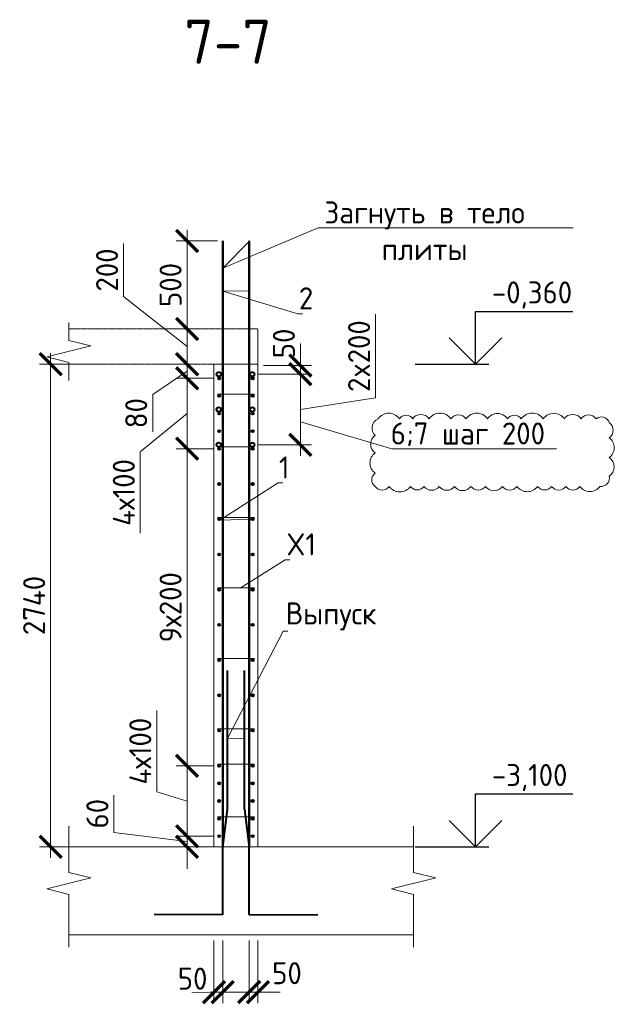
# Model space of a CAD drawing. Header units: millimetres. Extents: x 349531 to 1063351, y -131924 to 96186.
# Tile 111 of 230: x 579656 to 586408, y -43810 to -32630. Entities that reach past the tile are written whole.
import ezdxf
from ezdxf import colors
from ezdxf.entities.mleader import LeaderData, LeaderLine
from ezdxf.math import Vec2, Vec3

# ---------------------------------------------------------------- set-up
doc = ezdxf.new("R2010")
doc.units = ezdxf.units.MM
doc.linetypes.add('01 Штриховая _4 мм_', pattern=[6, 3.5, -2.5])
for name, color, linetype, lineweight in [('AF_Perekritie', 90, 'Continuous', 18), ('AF_Stena', 90, 'Continuous', 18), ('KR_Fundament', 253, 'Continuous', 18), ('Арм_шпильки', 143, 'Continuous', 18), ('Армирование', 3, 'Continuous', 40), ('АрмСтер', 2, 'Continuous', 50), ('подоснова', 151, 'Continuous', 5), ('РАЗМЕРЫ', 1, 'Continuous', 9)]:
    doc.layers.add(name, color=color, linetype=linetype, lineweight=lineweight)
doc.styles.add('GOST-2.304_Type-B', font='GOST_Common.ttf')
doc.dimstyles.new('мой 25', dxfattribs={"dimscale": 100, "dimtxt": 2.5, "dimasz": 2.5, "dimexe": 1.25, "dimexo": 0.625, "dimtad": 1, "dimdec": 0, "dimlfac": 0.5, "dimtxsty": 'GOST-2.304_Type-B', "dimblk": 'ARCHTICK', "dimcen": 2.5, "dimdle": 1.25, "dimaunit": 1, "dimadec": 1, "dimazin": 2, "dimtfac": 1, "dimtdec": 0, "dimtmove": 1, "dimatfit": 3, "dimfxl": 6, "dimfxlon": 1, "dimtfill": 1, "dimlwd": -1, "dimlwe": -1, "dimarcsym": 0})

# ---------------------------------------------------------------- blocks, each defined once
blk = doc.blocks.new('_None')
blk = doc.blocks.new('_ArchTick')
at = {"color": 0, "linetype": 'ByBlock', "const_width": 0.15}
blk.add_lwpolyline([(-0.5, -0.5), (0.5, 0.5)], dxfattribs=at)
blk = doc.blocks.new('*D1176')
at = {"layer": 'DEFPOINTS', "color": 0, "lineweight": 50, "transparency": 16777216}
for p in [(581557, -36542), (581694, -36542), (581922, -36702)]:
    blk.add_point(p, dxfattribs=at)
at = {"layer": 'РАЗМЕРЫ', "color": 0, "linetype": 'Continuous', "transparency": 16777216}
for p, q in [((581557, -36827), (581557, -36417)), ((581631, -36542), (581432, -36542)), ((581557, -36622), (581167, -36886)), ((581859, -36702), (581432, -36702)), ((581167, -36886), (581167, -37311))]:
    blk.add_line(p, q, dxfattribs=at)
at = {"layer": 'РАЗМЕРЫ', "color": 0, "transparency": 16777216, "xscale": 250, "yscale": 250, "zscale": 250}
for p, rotation in [((581557, -36542), 90), ((581557, -36702), 270)]:
    blk.add_blockref('_ArchTick', p, dxfattribs=dict(at, rotation=rotation))
at = {"layer": 'РАЗМЕРЫ', "color": 0, "transparency": 16777216, "insert": (580979, -37098), "char_height": 250, "attachment_point": 5, "rotation": 90, "style": 'GOST-2.304_Type-B', "bg_fill": 3, "box_fill_scale": 1.1, "bg_fill_color": 256, "bg_fill_true_color": 13158600, "bg_fill_transparency": 0}
blk.add_mtext('80', dxfattribs=at)
blk = doc.blocks.new('*D796')
at = {"layer": 'DEFPOINTS', "color": 0, "lineweight": 50, "transparency": 16777216}
for p in [(581220, -36142), (581557, -36142), (581220, -36542)]:
    blk.add_point(p, dxfattribs=at)
at = {"layer": 'РАЗМЕРЫ', "color": 0, "linetype": 'Continuous', "transparency": 16777216}
for p, q in [((580836, -35772), (580836, -35172)), ((581557, -36342), (580836, -35772)), ((581557, -36667), (581557, -36017)), ((581283, -36142), (581682, -36142)), ((581283, -36542), (581682, -36542))]:
    blk.add_line(p, q, dxfattribs=at)
at = {"layer": 'РАЗМЕРЫ', "color": 0, "transparency": 16777216, "xscale": 250, "yscale": 250, "zscale": 250}
for p, rotation in [((581557, -36142), 90), ((581557, -36542), 270)]:
    blk.add_blockref('_ArchTick', p, dxfattribs=dict(at, rotation=rotation))
at = {"layer": 'РАЗМЕРЫ', "color": 0, "transparency": 16777216, "insert": (580648, -35472), "char_height": 250, "attachment_point": 5, "rotation": 90, "style": 'GOST-2.304_Type-B', "bg_fill": 3, "box_fill_scale": 1.1, "bg_fill_color": 256, "bg_fill_true_color": 13158600, "bg_fill_transparency": 0}
blk.add_mtext('200', dxfattribs=at)
blk = doc.blocks.new('*D1177')
at = {"layer": 'DEFPOINTS', "color": 0, "lineweight": 50, "transparency": 16777216}
for p in [(581922, -41102), (581557, -41902), (581922, -41902)]:
    blk.add_point(p, dxfattribs=at)
at = {"layer": 'РАЗМЕРЫ', "color": 0, "linetype": 'Continuous', "transparency": 16777216}
for p, q in [((581213, -41399), (581213, -40474)), ((581557, -40977), (581557, -42027)), ((581859, -41102), (581432, -41102)), ((581557, -41502), (581213, -41399)), ((581859, -41902), (581432, -41902))]:
    blk.add_line(p, q, dxfattribs=at)
at = {"layer": 'РАЗМЕРЫ', "color": 0, "transparency": 16777216, "xscale": 250, "yscale": 250, "zscale": 250}
for p, rotation in [((581557, -41102), 90), ((581557, -41902), 270)]:
    blk.add_blockref('_ArchTick', p, dxfattribs=dict(at, rotation=rotation))
at = {"layer": 'РАЗМЕРЫ', "color": 0, "transparency": 16777216, "insert": (581025, -40936), "char_height": 250, "attachment_point": 5, "rotation": 90, "style": 'GOST-2.304_Type-B', "bg_fill": 3, "box_fill_scale": 1.1, "bg_fill_color": 256, "bg_fill_true_color": 13158600, "bg_fill_transparency": 0}
blk.add_mtext('4х100', dxfattribs=at)
blk = doc.blocks.new('*D1178')
at = {"layer": 'DEFPOINTS', "color": 0, "lineweight": 50, "transparency": 16777216}
for p in [(581922, -41902), (581557, -42022), (581862, -42022)]:
    blk.add_point(p, dxfattribs=at)
at = {"layer": 'РАЗМЕРЫ', "color": 0, "linetype": 'Continuous', "transparency": 16777216}
for p, q in [((580726, -41859), (580726, -41434)), ((581557, -41902), (581557, -41652)), ((581557, -41962), (580726, -41859)), ((581859, -41902), (581432, -41902)), ((581557, -41902), (581557, -42022)), ((581557, -41902), (581557, -42022)), ((581799, -42022), (581432, -42022)), ((581557, -42022), (581557, -42272))]:
    blk.add_line(p, q, dxfattribs=at)
at = {"layer": 'РАЗМЕРЫ', "color": 0, "transparency": 16777216, "xscale": 250, "yscale": 250, "zscale": 250}
for p, rotation in [((581557, -41902), 270), ((581557, -42022), 90)]:
    blk.add_blockref('_ArchTick', p, dxfattribs=dict(at, rotation=rotation))
at = {"layer": 'РАЗМЕРЫ', "color": 0, "transparency": 16777216, "insert": (580538, -41646), "char_height": 250, "attachment_point": 5, "rotation": 90, "style": 'GOST-2.304_Type-B', "bg_fill": 3, "box_fill_scale": 1.1, "bg_fill_color": 256, "bg_fill_true_color": 13158600, "bg_fill_transparency": 0}
blk.add_mtext('60', dxfattribs=at)
blk = doc.blocks.new('*D797')
at = {"layer": 'DEFPOINTS', "color": 0, "lineweight": 50, "transparency": 16777216}
for p in [(581557, -35142), (581963, -35142), (581220, -36142)]:
    blk.add_point(p, dxfattribs=at)
at = {"layer": 'РАЗМЕРЫ', "color": 0, "linetype": 'Continuous', "transparency": 16777216}
for p, q in [((581557, -36267), (581557, -35017)), ((581901, -35142), (581432, -35142)), ((581283, -36142), (581682, -36142))]:
    blk.add_line(p, q, dxfattribs=at)
at = {"layer": 'РАЗМЕРЫ', "color": 0, "transparency": 16777216, "xscale": 250, "yscale": 250, "zscale": 250}
for p, rotation in [((581557, -35142), 90), ((581557, -36142), 270)]:
    blk.add_blockref('_ArchTick', p, dxfattribs=dict(at, rotation=rotation))
at = {"layer": 'РАЗМЕРЫ', "color": 0, "transparency": 16777216, "insert": (581369, -35642), "char_height": 250, "attachment_point": 5, "rotation": 90, "style": 'GOST-2.304_Type-B', "bg_fill": 3, "box_fill_scale": 1.1, "bg_fill_color": 256, "bg_fill_true_color": 13158600, "bg_fill_transparency": 0}
blk.add_mtext('500', dxfattribs=at)
blk = doc.blocks.new('*D798')
at = {"layer": 'DEFPOINTS', "color": 0, "lineweight": 50, "transparency": 16777216}
for p in [(582167, -36542), (580007, -42022), (582326, -42022)]:
    blk.add_point(p, dxfattribs=at)
at = {"layer": 'РАЗМЕРЫ', "color": 0, "linetype": 'Continuous', "transparency": 16777216}
for p, q in [((580007, -36417), (580007, -42147)), ((580607, -36542), (579882, -36542)), ((580607, -42022), (579882, -42022))]:
    blk.add_line(p, q, dxfattribs=at)
at = {"layer": 'РАЗМЕРЫ', "color": 0, "transparency": 16777216, "xscale": 250, "yscale": 250, "zscale": 250}
for p, rotation in [((580007, -36542), 90), ((580007, -42022), 270)]:
    blk.add_blockref('_ArchTick', p, dxfattribs=dict(at, rotation=rotation))
at = {"layer": 'РАЗМЕРЫ', "color": 0, "transparency": 16777216, "insert": (579820, -39282), "char_height": 250, "attachment_point": 5, "rotation": 90, "style": 'GOST-2.304_Type-B', "bg_fill": 3, "box_fill_scale": 1.1, "bg_fill_color": 256, "bg_fill_true_color": 13158600, "bg_fill_transparency": 0}
blk.add_mtext('2740', dxfattribs=at)
blk = doc.blocks.new('*D1179')
at = {"layer": 'DEFPOINTS', "color": 0, "lineweight": 50, "transparency": 16777216}
for p in [(581557, -37502), (581922, -37502), (581922, -41102)]:
    blk.add_point(p, dxfattribs=at)
at = {"layer": 'РАЗМЕРЫ', "color": 0, "linetype": 'Continuous', "transparency": 16777216}
for p, q in [((581557, -41227), (581557, -37377)), ((581859, -37502), (581432, -37502)), ((581859, -41102), (581432, -41102))]:
    blk.add_line(p, q, dxfattribs=at)
at = {"layer": 'РАЗМЕРЫ', "color": 0, "transparency": 16777216, "xscale": 250, "yscale": 250, "zscale": 250}
for p, rotation in [((581557, -37502), 90), ((581557, -41102), 270)]:
    blk.add_blockref('_ArchTick', p, dxfattribs=dict(at, rotation=rotation))
at = {"layer": 'РАЗМЕРЫ', "color": 0, "transparency": 16777216, "insert": (581369, -39302), "char_height": 250, "attachment_point": 5, "rotation": 90, "style": 'GOST-2.304_Type-B', "bg_fill": 3, "box_fill_scale": 1.1, "bg_fill_color": 256, "bg_fill_true_color": 13158600, "bg_fill_transparency": 0}
blk.add_mtext('9х200', dxfattribs=at)
blk = doc.blocks.new('*D1180')
at = {"layer": 'DEFPOINTS', "color": 0, "lineweight": 50, "transparency": 16777216}
for p in [(581922, -36702), (581557, -37502), (581820, -37502)]:
    blk.add_point(p, dxfattribs=at)
at = {"layer": 'РАЗМЕРЫ', "color": 0, "linetype": 'Continuous', "transparency": 16777216}
for p, q in [((581557, -36577), (581557, -37627)), ((581859, -36702), (581432, -36702)), ((581557, -37102), (581025, -37535)), ((581025, -37535), (581025, -38460)), ((581757, -37502), (581432, -37502))]:
    blk.add_line(p, q, dxfattribs=at)
at = {"layer": 'РАЗМЕРЫ', "color": 0, "transparency": 16777216, "xscale": 250, "yscale": 250, "zscale": 250}
for p, rotation in [((581557, -36702), 90), ((581557, -37502), 270)]:
    blk.add_blockref('_ArchTick', p, dxfattribs=dict(at, rotation=rotation))
at = {"layer": 'РАЗМЕРЫ', "color": 0, "transparency": 16777216, "insert": (580838, -37998), "char_height": 250, "attachment_point": 5, "rotation": 90, "style": 'GOST-2.304_Type-B', "bg_fill": 3, "box_fill_scale": 1.1, "bg_fill_color": 256, "bg_fill_true_color": 13158600, "bg_fill_transparency": 0}
blk.add_mtext('4х100', dxfattribs=at)
blk = doc.blocks.new('*D799')
at = {"layer": 'DEFPOINTS', "color": 0, "lineweight": 50, "transparency": 16777216}
for p in [(581862, -43022), (581962, -43022), (581962, -43672)]:
    blk.add_point(p, dxfattribs=at)
at = {"layer": 'РАЗМЕРЫ', "color": 0, "linetype": 'Continuous', "transparency": 16777216}
for p, q in [((581862, -43084), (581862, -43797)), ((581962, -43084), (581962, -43797)), ((581862, -43672), (581612, -43672)), ((581862, -43672), (581962, -43672)), ((581962, -43672), (582212, -43672))]:
    blk.add_line(p, q, dxfattribs=at)
at = {"layer": 'РАЗМЕРЫ', "color": 0, "transparency": 16777216, "insert": (581619, -43519), "char_height": 250, "attachment_point": 5, "style": 'GOST-2.304_Type-B', "bg_fill": 3, "box_fill_scale": 1.1, "bg_fill_color": 256, "bg_fill_true_color": 13158600, "bg_fill_transparency": 0}
blk.add_mtext('50', dxfattribs=at)
at = {"layer": 'РАЗМЕРЫ', "color": 0, "transparency": 16777216, "xscale": 250, "yscale": 250, "zscale": 250}
blk.add_blockref('_ArchTick', (581862, -43672), dxfattribs=at)
at = {"layer": 'РАЗМЕРЫ', "color": 0, "transparency": 16777216, "xscale": 250, "yscale": 250, "zscale": 250, "rotation": 180}
blk.add_blockref('_ArchTick', (581962, -43672), dxfattribs=at)
blk = doc.blocks.new('*D800')
at = {"layer": 'DEFPOINTS', "color": 0, "lineweight": 50, "transparency": 16777216}
for p in [(582262, -43022), (582362, -43022), (582362, -43672)]:
    blk.add_point(p, dxfattribs=at)
at = {"layer": 'РАЗМЕРЫ', "color": 0, "linetype": 'Continuous', "transparency": 16777216}
for p, q in [((582262, -43084), (582262, -43797)), ((582362, -43084), (582362, -43797)), ((582262, -43672), (582012, -43672)), ((582262, -43672), (582362, -43672)), ((582362, -43672), (582612, -43672))]:
    blk.add_line(p, q, dxfattribs=at)
at = {"layer": 'РАЗМЕРЫ', "color": 0, "transparency": 16777216, "xscale": 250, "yscale": 250, "zscale": 250}
blk.add_blockref('_ArchTick', (582262, -43672), dxfattribs=at)
at = {"layer": 'РАЗМЕРЫ', "color": 0, "transparency": 16777216, "insert": (582691, -43457), "char_height": 250, "attachment_point": 5, "style": 'GOST-2.304_Type-B', "bg_fill": 3, "box_fill_scale": 1.1, "bg_fill_color": 256, "bg_fill_true_color": 13158600, "bg_fill_transparency": 0}
blk.add_mtext('50', dxfattribs=at)
at = {"layer": 'РАЗМЕРЫ', "color": 0, "transparency": 16777216, "xscale": 250, "yscale": 250, "zscale": 250, "rotation": 180}
blk.add_blockref('_ArchTick', (582362, -43672), dxfattribs=at)
blk = doc.blocks.new('*D1181')
at = {"layer": 'DEFPOINTS', "color": 0, "transparency": 16777216}
for p in [(582297, -36656), (582297, -37456), (582843, -37456)]:
    blk.add_point(p, dxfattribs=at)
at = {"layer": 'РАЗМЕРЫ', "color": 0, "linetype": 'Continuous', "transparency": 16777216}
for p, q in [((583698, -36925), (583698, -35975)), ((582843, -36531), (582843, -37581)), ((582359, -36656), (582968, -36656)), ((582843, -37056), (583698, -36925)), ((582359, -37456), (582968, -37456))]:
    blk.add_line(p, q, dxfattribs=at)
at = {"layer": 'РАЗМЕРЫ', "color": 0, "transparency": 16777216, "xscale": 250, "yscale": 250, "zscale": 250}
for p, rotation in [((582843, -36656), 90), ((582843, -37456), 270)]:
    blk.add_blockref('_ArchTick', p, dxfattribs=dict(at, rotation=rotation))
at = {"layer": 'РАЗМЕРЫ', "color": 0, "transparency": 16777216, "insert": (583510, -36450), "char_height": 250, "attachment_point": 5, "rotation": 90, "style": 'GOST-2.304_Type-B', "bg_fill": 3, "box_fill_scale": 1.1, "bg_fill_color": 256, "bg_fill_true_color": 13158600, "bg_fill_transparency": 0}
blk.add_mtext('2x200', dxfattribs=at)
blk = doc.blocks.new('*D801')
at = {"layer": 'DEFPOINTS', "color": 0, "lineweight": 50, "transparency": 16777216}
for p in [(582362, -36556), (582843, -36556), (582449, -36656)]:
    blk.add_point(p, dxfattribs=at)
at = {"layer": 'РАЗМЕРЫ', "color": 0, "linetype": 'Continuous', "transparency": 16777216}
for p, q in [((582843, -36556), (582843, -36306)), ((582424, -36556), (582968, -36556)), ((582843, -36656), (582843, -36556)), ((582511, -36656), (582968, -36656)), ((582843, -36656), (582843, -36906))]:
    blk.add_line(p, q, dxfattribs=at)
at = {"layer": 'РАЗМЕРЫ', "color": 0, "transparency": 16777216, "insert": (582656, -36306), "char_height": 250, "attachment_point": 5, "rotation": 90, "style": 'GOST-2.304_Type-B', "bg_fill": 3, "box_fill_scale": 1.1, "bg_fill_color": 256, "bg_fill_true_color": 13158600, "bg_fill_transparency": 0}
blk.add_mtext('50', dxfattribs=at)
at = {"layer": 'РАЗМЕРЫ', "color": 0, "transparency": 16777216, "xscale": 250, "yscale": 250, "zscale": 250}
for p, rotation in [((582843, -36556), 270), ((582843, -36656), 90)]:
    blk.add_blockref('_ArchTick', p, dxfattribs=dict(at, rotation=rotation))

msp = doc.modelspace()

# ---------------------------------------------------------------- linework, layer by layer
for points in [[(584832.7, -35941.9), (585938, -35941.9)], [(584832.7, -36541.9), (584832.7, -35941.9)], [(585132.7, -36241.9), (584832.7, -36541.9), (584532.7, -36241.9)], [(584148.1, -36541.9), (584982.7, -36541.9)], [(584832.7, -41421.9), (585938, -41421.9)], [(584832.7, -42021.9), (584832.7, -41421.9)], [(585132.7, -41721.9), (584832.7, -42021.9), (584532.7, -41721.9)], [(584148.1, -42021.9), (584982.7, -42021.9)]]:
    msp.add_lwpolyline(points)
at = {"layer": 'AF_Perekritie', "linetype": '01 Штриховая _4 мм_', "lineweight": 9}
for p, q in [((582361.8, -36141.9), (580213.3, -36141.9)), ((580213.3, -36541.9), (582361.8, -36541.9))]:
    msp.add_line(p, q, dxfattribs=at)
at = {"layer": 'AF_Stena', "lineweight": 20}
for p, q in [((581861.8, -36541.9), (581861.8, -42021.9)), ((582361.8, -36541.9), (581861.8, -36541.9)), ((582361.8, -42021.9), (582361.8, -36541.9)), ((581861.8, -42021.9), (582361.8, -42021.9))]:
    msp.add_line(p, q, dxfattribs=at)
for points in [[(580213.3, -36216.9), (580213.3, -36066.9)], [(580213.3, -36216.9), (580213.3, -36271.9)], [(580463.3, -36334.4), (579963.3, -36459.4)], [(580213.3, -36271.9), (580463.3, -36334.4)], [(579963.3, -36459.4), (580213.3, -36521.9)], [(580213.3, -36521.9), (580213.3, -36576.9)], [(580213.3, -36576.9), (580213.3, -36726.9)], [(580213.3, -42257.8), (580213.3, -41786)], [(584129.7, -42257.8), (584129.7, -41786)], [(580213.3, -42257.8), (580213.3, -42312.8)], [(584129.7, -42257.8), (584129.7, -42312.8)], [(580213.3, -42312.8), (580463.3, -42375.3)], [(584129.7, -42312.8), (584379.7, -42375.3)], [(580463.3, -42375.3), (579963.3, -42500.3)], [(584379.7, -42375.3), (583879.7, -42500.3)], [(579963.3, -42500.3), (580213.3, -42562.8)], [(580213.3, -42562.8), (580213.3, -42617.8)], [(583879.7, -42500.3), (584129.7, -42562.8)], [(584129.7, -42562.8), (584129.7, -42617.8)], [(580213.3, -42617.8), (580213.3, -43161.9)], [(584129.7, -42617.8), (584129.7, -43161.9)]]:
    msp.add_lwpolyline(points, dxfattribs=at)
at = {"layer": 'KR_Fundament', "lineweight": 9}
for p, q in [((584129.7, -42021.9), (580213.3, -42021.9)), ((580213.3, -43021.9), (584129.7, -43021.9))]:
    msp.add_line(p, q, dxfattribs=at)
at = {"layer": 'Арм_шпильки'}
for p, q in [((581901.8, -37481.9), (582321.8, -37481.9)), ((581901.8, -38281.9), (582321.8, -38281.9)), ((581901.8, -39081.9), (582321.8, -39081.9)), ((581901.8, -39881.9), (582321.8, -39881.9)), ((581901.8, -40681.9), (582321.8, -40681.9)), ((581901.8, -41081.9), (582321.8, -41081.9))]:
    msp.add_line(p, q, dxfattribs=at)
at = {"layer": 'Армирование', "ltscale": 100}
for p, q in [((582016.8, -41594.5), (582017.1, -40021.4)), ((582207.5, -41594.5), (582207.8, -40021.4)), ((581962.8, -42029.1), (582016.8, -41594.5)), ((582207.5, -41594.5), (582261.5, -42029.1)), ((581963.1, -42792.5), (581962.8, -42029.1)), ((582261.8, -42792.5), (582261.5, -42029.1)), ((581963.4, -42792.6), (581181.9, -42792.3)), ((582261.8, -42792.5), (583043.4, -42792.2))]:
    msp.add_line(p, q, dxfattribs=at)
for centre in [(581921.8, -36701.9), (582301.8, -36701.9), (582301.8, -37101.9), (581921.8, -37501.9), (582301.8, -37501.9), (581921.8, -37901.9), (582301.8, -37901.9), (581921.8, -38301.9), (582301.8, -38301.9), (581921.8, -38701.9), (582301.8, -38701.9), (581921.8, -39101.9), (582301.8, -39101.9), (581921.8, -39501.9), (582301.8, -39501.9), (581921.8, -39901.9), (582301.8, -39901.9), (581921.8, -40301.9), (582301.8, -40301.9), (581921.8, -40701.9), (582301.8, -40701.9), (581921.8, -41101.9), (582301.8, -41101.9), (581921.8, -41501.9), (582301.8, -41501.9), (581921.8, -41901.9), (582301.8, -41901.9)]:
    msp.add_circle(centre, 12, dxfattribs=at)
at = {"layer": 'АрмСтер', "linetype": '01 Штриховая _4 мм_', "ltscale": 0.4}
for p, q in [((581963.1, -36141.9), (581963.1, -35141.9)), ((582261.5, -36141.9), (582261.5, -35141.9))]:
    msp.add_line(p, q, dxfattribs=at)
at = {"layer": 'АрмСтер', "ltscale": 15}
for p, q in [((581963.1, -42021.9), (581963.1, -36141.9)), ((582261.5, -42021.9), (582261.5, -36141.9))]:
    msp.add_line(p, q, dxfattribs=at)

# ---------------------------------------------------------------- texts
at = {"style": 'GOST-2.304_Type-B'}
for s, p in [('-0,360', (585018.6, -35851.9)), ('-3,100', (585018.6, -41331.9))]:
    msp.add_text(s, height=250, dxfattribs=at).set_placement(p)
at = {"layer": 'РАЗМЕРЫ', "insert": (582021.7, -32879.8), "char_height": 500, "attachment_point": 5, "style": 'GOST-2.304_Type-B'}
msp.add_mtext_dynamic_manual_height_columns('7-7', width=3941.213, gutter_width=625, heights=[0], dxfattribs=at)

# ---------------------------------------------------------------- leaders
at = {"layer": 'подоснова'}
ml = msp.add_multileader_mtext('Standard', dxfattribs=at)
ml.set_content('Загнуть в тело плиты', color=256, style='GOST-2.304_Type-B')
ml.set_leader_properties(color=256, linetype='ByLayer', lineweight=15)
ml.set_arrow_properties(name='NONE')
ml.build(insert=Vec2(0, 0))
ml.multileader.update_dxf_attribs({"text_left_attachment_type": 6, "text_right_attachment_type": 6, "dogleg_length": 10, "arrow_head_size": 18})
ctx = ml.context
ctx.base_point, ctx.char_height, ctx.arrow_head_size, ctx.landing_gap_size, ctx.plane_origin = Vec3(583054.5, -34994), 250, 18, 20, Vec3(586472.7, -33543.5)
ctx.left_attachment, ctx.right_attachment, ctx.text_align_type = 6, 6, 1
notes = []
notes.append((ctx, [(1, (1, 1, 0), (583044.5, -34994), (1, 0), 10, [(0, [(582261.5, -35148.1), (581963.1, -35452.7)], 0, [])])]))
ctx.mtext.insert, ctx.mtext.width, ctx.mtext.alignment, ctx.mtext.flow_direction = Vec3(584253.9, -34694), 2840.037, 2, 5
ml = msp.add_multileader_mtext('Standard', dxfattribs=at)
ml.set_content('2', color=256, style='GOST-2.304_Type-B')
ml.set_leader_properties(color=256, linetype='ByLayer', lineweight=15)
ml.set_arrow_properties(name='NONE')
ml.build(insert=Vec2(0, 0))
ml.multileader.update_dxf_attribs({"text_left_attachment_type": 6, "text_right_attachment_type": 6, "dogleg_length": 10, "arrow_head_size": 18})
ctx = ml.context
ctx.base_point, ctx.char_height, ctx.arrow_head_size, ctx.landing_gap_size, ctx.plane_origin = Vec3(582825.4, -35969), 250, 18, 20, Vec3(581608.5, -34656.4)
ctx.left_attachment, ctx.right_attachment, ctx.text_align_type = 6, 6, 1
notes.append((ctx, [(0, (1, 1, 0), (582815.4, -35969), (1, 0), 10, [(1, [(582261.5, -35709), (581963.1, -35710.8)], 0, [])])]))
ctx.mtext.insert, ctx.mtext.width, ctx.mtext.alignment, ctx.mtext.flow_direction = Vec3(582907.9, -35669), 22.898, 2, 5
ml = msp.add_multileader_mtext('Standard', dxfattribs=at)
ml.set_content('1', color=256, style='GOST-2.304_Type-B')
ml.set_leader_properties(color=256, linetype='ByLayer', lineweight=15)
ml.set_arrow_properties(name='NONE')
ml.build(insert=Vec2(0, 0))
ml.multileader.update_dxf_attribs({"text_left_attachment_type": 6, "text_right_attachment_type": 6, "dogleg_length": 10, "arrow_head_size": 18})
ctx = ml.context
ctx.base_point, ctx.char_height, ctx.arrow_head_size, ctx.landing_gap_size, ctx.plane_origin = Vec3(582601.9, -37889.3), 250, 18, 20, Vec3(581607.4, -37449)
ctx.left_attachment, ctx.right_attachment, ctx.text_align_type = 6, 6, 1
notes.append((ctx, [(0, (1, 1, 0), (582591.9, -37889.3), (1, 0), 10, [(1, [(582301.8, -38301.9), (581930, -38311.3)], 0, [])])]))
ctx.mtext.insert, ctx.mtext.width, ctx.mtext.alignment, ctx.mtext.flow_direction = Vec3(582659.4, -37589.3), 22.898, 2, 5
ml = msp.add_multileader_mtext('Standard', dxfattribs=at)
ml.set_content('X1', color=256, style='GOST-2.304_Type-B')
ml.set_leader_properties(color=256, linetype='ByLayer', lineweight=15)
ml.set_arrow_properties(name='NONE')
ml.build(insert=Vec2(0, 0))
ml.multileader.update_dxf_attribs({"text_left_attachment_type": 6, "text_right_attachment_type": 6, "dogleg_length": 10, "arrow_head_size": 18})
ctx = ml.context
ctx.base_point, ctx.char_height, ctx.arrow_head_size, ctx.landing_gap_size, ctx.plane_origin = Vec3(582682.2, -38762.4), 250, 18, 20, Vec3(581687.7, -37990.2)
ctx.left_attachment, ctx.right_attachment, ctx.text_align_type = 6, 6, 1
notes.append((ctx, [(0, (1, 1, 0), (582672.2, -38762.4), (1, 0), 10, [(0, [(582158.5, -39083.6)], 0, [])])]))
ctx.mtext.insert, ctx.mtext.width, ctx.mtext.alignment, ctx.mtext.flow_direction = Vec3(582852.2, -38462.4), 22.898, 2, 5
ml = msp.add_multileader_mtext('Standard', dxfattribs=at)
ml.set_content('Выпуск', color=256, style='GOST-2.304_Type-B')
ml.set_leader_properties(color=256, linetype='ByLayer', lineweight=15)
ml.set_arrow_properties(name='NONE')
ml.build(insert=Vec2(0, 0))
ml.multileader.update_dxf_attribs({"text_left_attachment_type": 6, "text_right_attachment_type": 6, "dogleg_length": 10, "arrow_head_size": 18})
ctx = ml.context
ctx.base_point, ctx.char_height, ctx.arrow_head_size, ctx.landing_gap_size, ctx.plane_origin = Vec3(582658.1, -39572.1), 250, 18, 20, Vec3(581501.1, -39554)
ctx.left_attachment, ctx.right_attachment, ctx.text_align_type = 6, 6, 1
notes.append((ctx, [(0, (1, 1, 0), (582648.1, -39572.1), (1, 0), 10, [(1, [(582207.5, -40795.2), (582016.9, -40791.9)], 0, [])])]))
ctx.mtext.insert, ctx.mtext.width, ctx.mtext.alignment, ctx.mtext.flow_direction = Vec3(583190.6, -39247.1), 22.898, 2, 5
for ctx, leaders in notes:
    for number, flags, end, landing, length, lines in leaders:
        leader = LeaderData()
        leader.index, (leader.has_last_leader_line, leader.has_dogleg_vector, leader.attachment_direction) = number, flags
        leader.last_leader_point, leader.dogleg_vector, leader.dogleg_length = Vec3(end), Vec3(landing), length
        for number, points, colour, breaks in lines:
            line = LeaderLine()
            line.index, line.vertices, line.color, line.breaks = number, Vec3.list(points), colors.encode_raw_color(colour), breaks
            leader.lines.append(line)
        ctx.leaders.append(leader)

# ---------------------------------------------------------------- next in the draw order: dimensions: what is measured, and where the dimension line sits
at = {"layer": 'РАЗМЕРЫ'}
dim = msp.add_linear_dim(base=(581556.6, -36541.9), p1=(581921.8, -36701.9), p2=(581693.7, -36541.9), angle=90, dimstyle='мой 25', dxfattribs=at)
dim.commit()
dim.dimension.update_dxf_attribs({"geometry": '*D1176', "text_midpoint": (581166.7, -36948.1), "dimtype": 160})
dim = msp.add_linear_dim(base=(581556.6, -41901.9), p1=(581921.8, -41101.9), p2=(581921.8, -41901.9), angle=90, text='4х100', dimstyle='мой 25', dxfattribs=at)
dim.commit()
dim.dimension.update_dxf_attribs({"geometry": '*D1177', "text_midpoint": (581025.3, -41336.3)})
dim = msp.add_linear_dim(base=(581961.8, -43672.1), p1=(581861.8, -43021.9), p2=(581961.8, -43021.9), dimstyle='мой 25', dxfattribs=at)
dim.commit()
dim.dimension.update_dxf_attribs({"geometry": '*D799', "text_midpoint": (581619.2, -43706.6), "dimtype": 160})

# ---------------------------------------------------------------- next in the draw order: linework, layer by layer
at = {"layer": 'Армирование', "ltscale": 100}
msp.add_circle((581921.8, -37101.9), 12, dxfattribs=at)

# ---------------------------------------------------------------- next in the draw order: dimensions: what is measured, and where the dimension line sits
at = {"layer": 'РАЗМЕРЫ'}
for base, p1, p2, picture, middle in [((581556.6, -36141.9), (581220.1, -36541.9), (581220.4, -36141.9), '*D796', (580835.6, -35709.2)), ((581556.6, -42021.9), (581921.8, -41901.9), (581861.8, -42021.9), '*D1178', (580725.6, -41796.3))]:
    dim = msp.add_linear_dim(base=base, p1=p1, p2=p2, angle=90, dimstyle='мой 25', dxfattribs=at)
    dim.commit()
    dim.dimension.update_dxf_attribs({"geometry": picture, "text_midpoint": middle, "dimtype": 160})
dim = msp.add_linear_dim(base=(582361.8, -43672.1), p1=(582261.8, -43021.9), p2=(582361.8, -43021.9), dimstyle='мой 25', dxfattribs=at)
dim.commit()
dim.dimension.update_dxf_attribs({"geometry": '*D800', "text_midpoint": (582691.4, -43644), "dimtype": 160})

# ---------------------------------------------------------------- next in the draw order: dimensions: what is measured, and where the dimension line sits
for base, p1, p2, picture, middle in [((581556.6, -35141.9), (581220.4, -36141.9), (581963.1, -35141.9), '*D797', (581369.1, -35641.9)), ((580007.3, -42021.9), (582166.5, -36541.9), (582326.1, -42021.9), '*D798', (579819.8, -39281.9))]:
    dim = msp.add_linear_dim(base=base, p1=p1, p2=p2, angle=90, dimstyle='мой 25', dxfattribs=at)
    dim.commit()
    dim.dimension.update_dxf_attribs({"geometry": picture, "text_midpoint": middle})

# ---------------------------------------------------------------- next in the draw order: linework, layer by layer
at = {"layer": 'AF_Stena', "lineweight": 20}
msp.add_line((582361.8, -36541.9), (582361.8, -36142.9), dxfattribs=at)
at = {"layer": 'Арм_шпильки'}
for p, q in [((581901.8, -36881.9), (582321.8, -36881.9)), ((581901.8, -41681.9), (582321.8, -41681.9))]:
    msp.add_line(p, q, dxfattribs=at)
at = {"layer": 'Армирование', "ltscale": 100}
for centre, radius in [((582296.8, -36656.1), 25), ((581921.8, -36901.9), 12), ((582301.8, -36901.9), 12), ((582296.8, -37056.1), 25), ((582301.8, -37301.9), 12), ((582296.8, -37456.1), 25), ((581921.8, -41301.9), 12), ((582301.8, -41301.9), 12), ((581921.8, -41701.9), 12), ((582301.8, -41701.9), 12)]:
    msp.add_circle(centre, radius, dxfattribs=at)

# ---------------------------------------------------------------- next in the draw order: dimensions: what is measured, and where the dimension line sits
at = {"layer": 'РАЗМЕРЫ'}
dim = msp.add_linear_dim(base=(582843.1, -37456.1), p1=(582296.8, -36656.1), p2=(582296.8, -37456.1), angle=90, text='2x200', dimstyle='мой 25', dxfattribs=at)
dim.commit()
dim.dimension.update_dxf_attribs({"geometry": '*D1181', "text_midpoint": (583697.5, -36862.2), "dimtype": 160})
dim = msp.add_linear_dim(base=(581556.6, -37501.9), p1=(581921.8, -41101.9), p2=(581921.8, -37501.9), angle=90, text='9х200', dimstyle='мой 25', dxfattribs=at)
dim.commit()
dim.dimension.update_dxf_attribs({"geometry": '*D1179', "text_midpoint": (581369.1, -39301.9)})

# ---------------------------------------------------------------- next in the draw order: linework, layer by layer
at = {"layer": 'Армирование', "ltscale": 100}
msp.add_circle((581921.8, -37301.9), 12, dxfattribs=at)
at = {"layer": 'РАЗМЕРЫ', "color": 240, "true_color": 0xed1f24}
msp.add_lwpolyline([(583692.8, -37928.8, 0.5205671), (583852.1, -37928.8, 0.5205671), (584093.1, -37928.8, 0.5205671), (584248.8, -37928.8, 0.5205671), (584420.8, -37928.8, 0.5205671), (584592.2, -37928.8, 0.5205671), (584780.2, -37928.8, 0.5205671), (584945.1, -37928.8, 0.5205671), (585138.1, -37928.8, 0.5205671), (585302.8, -37928.8, 0.5205671), (585537.8, -37928.8, 0.5205671), (585696.4, -37928.8, 0.5205671), (585856.6, -37928.8, 0.5205671), (586017.1, -37928.8, 0.5205671), (586245.1, -37928.8, 0.5205671), (586350.6, -37815, 0.5205671), (586350.6, -37600.6, 0.5205671), (586350.6, -37378.7, 0.5205671), (586350.6, -37205.6, 0.5205671), (586201.2, -37161.3, 0.5205671), (586030.8, -37161.3, 0.5205671), (585840.7, -37161.3, 0.5205671), (585602.2, -37161.3, 0.5205671), (585352.3, -37161.3, 0.5205671), (585194.8, -37161.3, 0.5205671), (584968.2, -37161.3, 0.5205671), (584725, -37161.3, 0.5205671), (584553.4, -37161.3, 0.5205671), (584304.1, -37161.3, 0.5205671), (584118.9, -37161.3, 0.5205671), (583968.1, -37161.3, 0.5205671), (583725.4, -37161.3, 0.5205671), (583692.8, -37351.9, 0.5205671), (583692.8, -37548.6, 0.5205671), (583692.8, -37778.5, 0.5205671)], format="xyb", close=True, dxfattribs=at)

# ---------------------------------------------------------------- next in the draw order: dimensions: what is measured, and where the dimension line sits
at = {"layer": 'РАЗМЕРЫ'}
dim = msp.add_linear_dim(base=(582843.1, -36555.9), p1=(582448.9, -36656.1), p2=(582361.8, -36555.9), angle=90, dimstyle='мой 25', dxfattribs=at)
dim.commit()
dim.dimension.update_dxf_attribs({"geometry": '*D801', "text_midpoint": (582843.1, -36305.9), "dimtype": 160})

# ---------------------------------------------------------------- next in the draw order: leaders
at = {"layer": 'подоснова', "color": 2, "ltscale": 0.3}
ml = msp.add_multileader_mtext('Standard', dxfattribs=at)
ml.set_content('6;7 шаг 200', color=2, style='GOST-2.304_Type-B')
ml.set_leader_properties(color=256, linetype='ByLayer', lineweight=15)
ml.set_arrow_properties(name='NONE')
ml.build(insert=Vec2(0, 0))
ml.multileader.update_dxf_attribs({"text_left_attachment_type": 6, "text_right_attachment_type": 6, "dogleg_length": 0.1, "arrow_head_size": 18})
ctx = ml.context
ctx.base_point, ctx.char_height, ctx.arrow_head_size, ctx.landing_gap_size, ctx.plane_origin = Vec3(583883.6, -37503.6), 250, 18, 20, Vec3(573422.3, -38210.5)
ctx.left_attachment, ctx.right_attachment, ctx.text_align_type = 6, 6, 1
notes = []
notes.append((ctx, [(0, (1, 1, 0), (583883.5, -37503.6), (1, 0), 0.1, [(0, [(582843.1, -37197.1)], 0, [])])]))
ctx.mtext.insert, ctx.mtext.alignment, ctx.mtext.flow_direction = Vec3(584745.5, -37203.6), 2, 5
for ctx, leaders in notes:
    for number, flags, end, landing, length, lines in leaders:
        leader = LeaderData()
        leader.index, (leader.has_last_leader_line, leader.has_dogleg_vector, leader.attachment_direction) = number, flags
        leader.last_leader_point, leader.dogleg_vector, leader.dogleg_length = Vec3(end), Vec3(landing), length
        for number, points, colour, breaks in lines:
            line = LeaderLine()
            line.index, line.vertices, line.color, line.breaks = number, Vec3.list(points), colors.encode_raw_color(colour), breaks
            leader.lines.append(line)
        ctx.leaders.append(leader)

# ---------------------------------------------------------------- next in the draw order: dimensions: what is measured, and where the dimension line sits
at = {"layer": 'РАЗМЕРЫ'}
dim = msp.add_linear_dim(base=(581556.6, -37501.9), p1=(581921.8, -36701.9), p2=(581819.8, -37501.9), angle=90, text='4х100', dimstyle='мой 25', dxfattribs=at)
dim.commit()
dim.dimension.update_dxf_attribs({"geometry": '*D1180', "text_midpoint": (581025.3, -37597.7), "dimtype": 160})

# ---------------------------------------------------------------- next in the draw order: linework, layer by layer
at = {"layer": 'Армирование', "ltscale": 100}
for centre in [(581916.8, -36656.1), (581916.8, -37056.1), (581916.8, -37456.1)]:
    msp.add_circle(centre, 25, dxfattribs=at)

doc.saveas('drawing.dxf')
